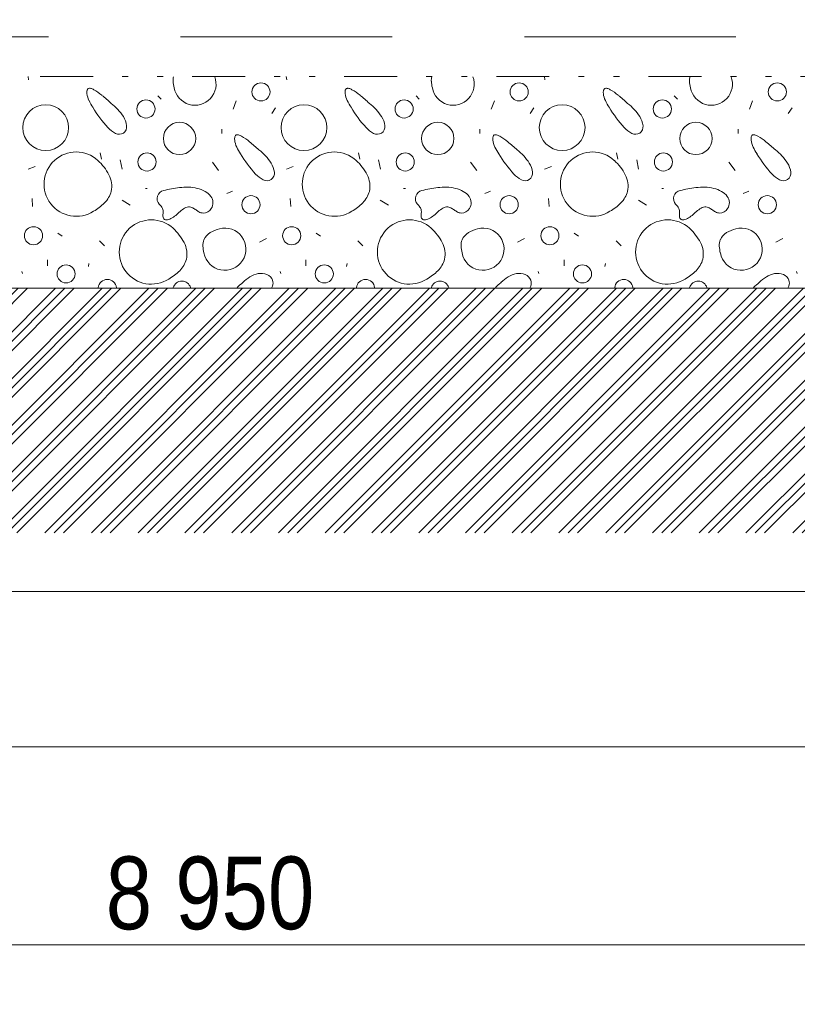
# Model space of a CAD drawing. Header units: millimetres. Extents: x -479461597 to -478645968, y -1101060132 to -1100898045.
# Tile 109 of 145: x -478964831 to -478961891, y -1101059430 to -1101055706. Entities that reach past the tile are written whole.
import ezdxf

# ---------------------------------------------------------------- set-up
doc = ezdxf.new("R2010")
doc.units = ezdxf.units.MM
doc.header["$MEASUREMENT"] = 0
for name, pattern in [('Wipeout_Contour', [1000, 0, -1000]), ('Čerchovaná se dvěma tečkami', [575, 200, -110, 22.5, -110, 22.5, -110]), ('Čárkovaná L', [1300, 800, -500])]:
    doc.linetypes.add(name, pattern=pattern)
doc.layers.add('Bourané_2D prvky - vyplně', color=7, linetype='Continuous')
doc.layers.add('Kóty - SP', color=7, linetype='Continuous')
for name, color, linetype, lineweight, true_color in [('Bourané_2D prvky - vyplně_Pero_č.__40', 7, 'Continuous', 13, 0xc9ca94), ('Bourané_Konstrukce - základy výkop_Pero_č.__109', 7, 'Continuous', 13, 0x6da3d7), ('Kóty - SP_Pero_č.__25', 7, 'Continuous', 13, 0x1a4f6e), ('Kóty - SP_Pero_č.__45', 7, 'Continuous', 13, 0x1a4f6e), ('Kóty - SP_Pero_č.__85', 7, 'Continuous', 13, 0x1a4f6e), ('Situace - terén HTU_Pero_č.__186', 7, 'Continuous', 20, 0x7b0011)]:
    doc.layers.add(name, color=color, linetype=linetype, lineweight=lineweight, true_color=true_color)
doc.layers.add('Konstrukce - základy podsyp_Pero_č.__96', color=124, linetype='Continuous', lineweight=13)
doc.styles.add('GENERATED_STYLE_5', font='txt')
doc.dimstyles.new('GENERATED_STYLE__1', dxfattribs={"dimtxt": 275, "dimasz": 228, "dimexe": 0.18, "dimexo": 400, "dimgap": 0.09, "dimtad": 1, "dimtih": 1, "dimtoh": 1, "dimdec": 0, "dimzin": 0, "dimdsep": 46, "dimtxsty": 'GENERATED_STYLE_5', "dimblk": 'ARROWHEAD_6', "dimblk1": 'ARROWHEAD_6', "dimblk2": 'ARROWHEAD_6', "dimcen": 0.09, "dimclrd": 256, "dimclre": 256, "dimclrt": 256, "dimazin": 0, "dimtfac": 1, "dimtdec": 4, "dimtmove": 0, "dimatfit": 3, "dimfxl": 1, "dimtolj": 1, "dimtzin": 0, "dimarcsym": 0})
doc.dimstyles.new('GENERATED_STYLE__5', dxfattribs={"dimtxt": 275, "dimasz": 228, "dimexe": 0.18, "dimexo": 0.0625, "dimgap": 0.09, "dimtad": 1, "dimtih": 1, "dimtoh": 1, "dimdec": 0, "dimzin": 0, "dimdsep": 46, "dimtxsty": 'GENERATED_STYLE_5', "dimblk": 'ARROWHEAD_6', "dimblk1": 'ARROWHEAD_6', "dimblk2": 'ARROWHEAD_6', "dimcen": 0.09, "dimclrd": 256, "dimclre": 256, "dimclrt": 256, "dimazin": 0, "dimtfac": 1, "dimtdec": 4, "dimtmove": 0, "dimatfit": 3, "dimfxl": 1, "dimtolj": 1, "dimtzin": 0, "dimarcsym": 0})

# ---------------------------------------------------------------- blocks, each defined once
blk = doc.blocks.new('*X114', base_point=(-479016584.6, -1101055471.5))
at = {"layer": 'Bourané_2D prvky - vyplně_Pero_č.__40', "color": 9, "linetype": 'Continuous', "lineweight": 13, "true_color": 0xc9ca94}
for p, q in [((-478964797.9, -1101055933.3), (-478964799.3, -1101055921.5)), ((-478963821.5, -1101055933.3), (-478963823, -1101055921.5)), ((-478962845.2, -1101055933.3), (-478962846.7, -1101055921.5)), ((-478964308.6, -1101055994.2), (-478964296.8, -1101056006)), ((-478964012.6, -1101056013.1), (-478964024.4, -1101056043.9)), ((-478963332.3, -1101055994.2), (-478963320.5, -1101056006)), ((-478963036.2, -1101056013.1), (-478963048.1, -1101056043.9)), ((-478962356, -1101055994.2), (-478962344.1, -1101056006)), ((-478962059.9, -1101056013.1), (-478962071.8, -1101056043.9)), ((-478963877.5, -1101056060.5), (-478963863.3, -1101056039.2)), ((-478962901.2, -1101056060.5), (-478962887, -1101056039.2)), ((-478961924.9, -1101056060.5), (-478961910.7, -1101056039.2)), ((-478964067, -1101056119.7), (-478964067, -1101056136.3)), ((-478963090.7, -1101056119.7), (-478963090.7, -1101056136.3)), ((-478962114.4, -1101056119.7), (-478962114.4, -1101056136.3)), ((-478964526.5, -1101056209.7), (-478964521.8, -1101056233.4)), ((-478963550.2, -1101056209.7), (-478963545.5, -1101056233.4)), ((-478962573.9, -1101056209.7), (-478962569.2, -1101056233.4)), ((-478964450.7, -1101056235.8), (-478964443.6, -1101056271.3)), ((-478964078.9, -1101056276), (-478964102.6, -1101056245.2)), ((-478963474.4, -1101056235.8), (-478963467.3, -1101056271.3)), ((-478963102.6, -1101056276), (-478963126.2, -1101056245.2)), ((-478962498.1, -1101056235.8), (-478962491, -1101056271.3)), ((-478962126.2, -1101056276), (-478962149.9, -1101056245.2)), ((-478964772.9, -1101056261.8), (-478964798.9, -1101056271.3)), ((-478963796.6, -1101056261.8), (-478963822.6, -1101056271.3)), ((-478962820.2, -1101056261.8), (-478962846.3, -1101056271.3)), ((-478964356, -1101056344.7), (-478964348.9, -1101056344.7)), ((-478964048.1, -1101056363.7), (-478964026.8, -1101056354.2)), ((-478963379.7, -1101056344.7), (-478963372.6, -1101056344.7)), ((-478963071.8, -1101056363.7), (-478963050.4, -1101056354.2)), ((-478962403.4, -1101056344.7), (-478962396.3, -1101056344.7)), ((-478962095.4, -1101056363.7), (-478962074.1, -1101056354.2)), ((-478964784.5, -1101056382.3), (-478964782.1, -1101056413.1)), ((-478964443.9, -1101056389.1), (-478964413.1, -1101056408)), ((-478963808.2, -1101056382.3), (-478963805.8, -1101056413.1)), ((-478963467.6, -1101056389.1), (-478963436.8, -1101056408)), ((-478962831.9, -1101056382.3), (-478962829.5, -1101056413.1)), ((-478962491.3, -1101056389.1), (-478962460.5, -1101056408)), ((-478964686.9, -1101056513.4), (-478964670.2, -1101056524.1)), ((-478964528.9, -1101056542.8), (-478964510, -1101056561.7)), ((-478963898.5, -1101056533.7), (-478963924.5, -1101056547.9)), ((-478963710.6, -1101056513.4), (-478963693.9, -1101056524.1)), ((-478963552.6, -1101056542.8), (-478963533.6, -1101056561.7)), ((-478962922.1, -1101056533.7), (-478962948.2, -1101056547.9)), ((-478962734.3, -1101056513.4), (-478962717.5, -1101056524.1)), ((-478962576.3, -1101056542.8), (-478962557.3, -1101056561.7)), ((-478961945.8, -1101056533.7), (-478961971.9, -1101056547.9)), ((-478964725.5, -1101056637.5), (-478964725.5, -1101056613.8)), ((-478963749.2, -1101056637.5), (-478963749.2, -1101056613.8)), ((-478962772.9, -1101056637.5), (-478962772.9, -1101056613.8)), ((-478964571.5, -1101056639.9), (-478964569.2, -1101056628.1)), ((-478963595.2, -1101056639.9), (-478963592.9, -1101056628.1)), ((-478962618.9, -1101056639.9), (-478962616.5, -1101056628.1)), ((-478964820.2, -1101056666), (-478964822.6, -1101056658.9)), ((-478963843.9, -1101056666), (-478963846.3, -1101056658.9)), ((-478962867.6, -1101056666), (-478962870, -1101056658.9)), ((-478961891.3, -1101056666), (-478961893.7, -1101056658.9))]:
    blk.add_line(p, q, dxfattribs=at)
for centre, radius in [((-478963918.9, -1101055979.2), 34.3), ((-478962942.5, -1101055979.2), 34.3), ((-478961966.2, -1101055979.2), 34.3), ((-478964353.8, -1101056043.7), 34.3), ((-478963377.5, -1101056043.7), 34.3), ((-478962401.2, -1101056043.7), 34.3), ((-478964732.7, -1101056114.2), 86.5), ((-478963756.3, -1101056114.2), 86.5), ((-478962780, -1101056114.2), 86.5), ((-478964226.7, -1101056155.2), 61.2), ((-478963250.3, -1101056155.2), 61.2), ((-478962274, -1101056155.2), 61.2), ((-478964349.7, -1101056244), 34.3), ((-478963373.3, -1101056244), 34.3), ((-478962397, -1101056244), 34.3), ((-478963956.7, -1101056405.7), 34.3), ((-478962980.3, -1101056405.7), 34.3), ((-478962004, -1101056405.7), 34.3), ((-478964778.9, -1101056523.1), 34.3), ((-478963802.6, -1101056523.1), 34.3), ((-478962826.3, -1101056523.1), 34.3), ((-478964655.7, -1101056667.4), 34.3), ((-478963679.4, -1101056667.4), 34.3), ((-478962703.1, -1101056667.4), 34.3)]:
    blk.add_circle(centre, radius, dxfattribs=at)
for centre, radius, start, end in [((-478964190.6, -1101055935.3), 60.4, 166.8265, 183.2347), ((-478964111.1, -1101055930.8), 140, 183.2095, 193.7302), ((-478964168.5, -1101055949.6), 79.9, 190.4282, 20.57), ((-478963214.3, -1101055935.3), 60.4, 166.8265, 183.2347), ((-478963134.8, -1101055930.8), 140, 183.2095, 193.7302), ((-478963192.2, -1101055949.6), 79.9, 190.4282, 20.57), ((-478962238, -1101055935.3), 60.4, 166.8265, 183.2347), ((-478962158.5, -1101055930.8), 140, 183.2095, 193.7302), ((-478962215.9, -1101055949.6), 79.9, 190.4282, 20.57), ((-478964542, -1101055981), 35.1, 166.9916, 187.7906), ((-478964497.2, -1101055976.7), 80.1, 186.4296, 206.157), ((-478964564.1, -1101055976.1), 12.4, 144.5812, 165.7924), ((-478964567.7, -1101055973.7), 8.15, 116.4425, 143.7464), ((-478964567.2, -1101055975.3), 9.77, 91.5878, 115.1953), ((-478964566.9, -1101055983.4), 17.9, 76.2622, 91.634), ((-478964574.5, -1101056011.8), 47.3, 60.0923, 75.5611), ((-478964652.1, -1101056147.8), 203.9, 49.777, 60.2392), ((-478963565.7, -1101055981), 35.1, 166.9916, 187.7906), ((-478963520.9, -1101055976.7), 80.1, 186.4296, 206.157), ((-478963587.8, -1101055976.1), 12.4, 144.5812, 165.7924), ((-478963591.4, -1101055973.7), 8.15, 116.4425, 143.7464), ((-478963590.8, -1101055975.3), 9.77, 91.5878, 115.1953), ((-478963590.6, -1101055983.4), 17.9, 76.2622, 91.634), ((-478963598.2, -1101056011.8), 47.3, 60.0923, 75.5611), ((-478963675.8, -1101056147.8), 203.9, 49.777, 60.2392), ((-478962589.4, -1101055981), 35.1, 166.9916, 187.7906), ((-478962544.6, -1101055976.7), 80.1, 186.4296, 206.157), ((-478962611.5, -1101055976.1), 12.4, 144.5812, 165.7924), ((-478962615.1, -1101055973.7), 8.15, 116.4425, 143.7464), ((-478962614.5, -1101055975.3), 9.77, 91.5878, 115.1953), ((-478962614.3, -1101055983.4), 17.9, 76.2622, 91.634), ((-478962621.8, -1101056011.8), 47.3, 60.0923, 75.5611), ((-478962699.5, -1101056147.8), 203.9, 49.777, 60.2392), ((-478964362.8, -1101055910), 230.1, 206.3304, 213.6244), ((-478965107.7, -1101056713.5), 930.2, 47.9748, 50.8493), ((-478964626.2, -1101056198), 225.2, 33.8343, 51.1866), ((-478963386.5, -1101055910), 230.1, 206.3304, 213.6244), ((-478964131.4, -1101056713.5), 930.2, 47.9748, 50.8493), ((-478963649.8, -1101056198), 225.2, 33.8343, 51.1866), ((-478962410.2, -1101055910), 230.1, 206.3304, 213.6244), ((-478963155.1, -1101056713.5), 930.2, 47.9748, 50.8493), ((-478962673.5, -1101056198), 225.2, 33.8343, 51.1866), ((-478964166, -1101055809.4), 450.4, 210.4057, 222.5965), ((-478963189.6, -1101055809.4), 450.4, 210.4057, 222.5965), ((-478962213.3, -1101055809.4), 450.4, 210.4057, 222.5965), ((-478964506.1, -1101056116), 79.8, 6.3813, 32.9796), ((-478963529.7, -1101056116), 79.8, 6.3813, 32.9796), ((-478962553.4, -1101056116), 79.8, 6.3813, 32.9796), ((-478964424.1, -1101056047.4), 99.3, 222.3712, 243.0633), ((-478964454.8, -1101056108.2), 31.2, 242.6052, 300.2402), ((-478964456.5, -1101056110.7), 30, 305.4921, 6.9034), ((-478963447.8, -1101056047.4), 99.3, 222.3712, 243.0633), ((-478963478.5, -1101056108.2), 31.2, 242.6052, 300.2402), ((-478963480.2, -1101056110.7), 30, 305.4921, 6.9034), ((-478962471.5, -1101056047.4), 99.3, 222.3712, 243.0633), ((-478962502.2, -1101056108.2), 31.2, 242.6052, 300.2402), ((-478962503.9, -1101056110.7), 30, 305.4921, 6.9034), ((-478963983.4, -1101056156.5), 35.1, 166.9916, 187.7906), ((-478963938.6, -1101056152.3), 80.1, 186.4296, 206.157), ((-478964005.5, -1101056151.7), 12.4, 144.5812, 165.7924), ((-478964009.1, -1101056149.3), 8.15, 116.4425, 143.7464), ((-478964008.5, -1101056150.8), 9.77, 91.5878, 115.1953), ((-478964008.3, -1101056158.9), 17.9, 76.2622, 91.634), ((-478964015.9, -1101056187.3), 47.3, 60.0923, 75.5611), ((-478964093.5, -1101056323.4), 203.9, 49.777, 60.2392), ((-478964549.1, -1101056889), 930.2, 47.9748, 50.8493), ((-478963007.1, -1101056156.5), 35.1, 166.9916, 187.7906), ((-478962962.3, -1101056152.3), 80.1, 186.4296, 206.157), ((-478963029.2, -1101056151.7), 12.4, 144.5812, 165.7924), ((-478963032.8, -1101056149.3), 8.15, 116.4425, 143.7464), ((-478963032.2, -1101056150.8), 9.77, 91.5878, 115.1953), ((-478963032, -1101056158.9), 17.9, 76.2622, 91.634), ((-478963039.5, -1101056187.3), 47.3, 60.0923, 75.5611), ((-478963117.2, -1101056323.4), 203.9, 49.777, 60.2392), ((-478963572.8, -1101056889), 930.2, 47.9748, 50.8493), ((-478962030.7, -1101056156.5), 35.1, 166.9916, 187.7906), ((-478961985.9, -1101056152.3), 80.1, 186.4296, 206.157), ((-478962052.9, -1101056151.7), 12.4, 144.5812, 165.7924), ((-478962056.4, -1101056149.3), 8.15, 116.4425, 143.7464), ((-478962055.9, -1101056150.8), 9.77, 91.5878, 115.1953), ((-478962055.7, -1101056158.9), 17.9, 76.2622, 91.634), ((-478962063.2, -1101056187.3), 47.3, 60.0923, 75.5611), ((-478962140.8, -1101056323.4), 203.9, 49.777, 60.2392), ((-478962596.5, -1101056889), 930.2, 47.9748, 50.8493), ((-478964617.5, -1101056328), 121.6, 47.4454, 302.6151), ((-478963804.2, -1101056085.5), 230.1, 206.3304, 213.6244), ((-478964067.5, -1101056373.5), 225.2, 33.8343, 51.1866), ((-478963641.2, -1101056328), 121.6, 47.4454, 302.6151), ((-478962827.9, -1101056085.5), 230.1, 206.3304, 213.6244), ((-478963091.2, -1101056373.5), 225.2, 33.8343, 51.1866), ((-478962664.9, -1101056328), 121.6, 47.4454, 302.6151), ((-478961851.5, -1101056085.5), 230.1, 206.3304, 213.6244), ((-478962114.9, -1101056373.5), 225.2, 33.8343, 51.1866), ((-478964671.7, -1101056386), 201, 27.7394, 47.2569), ((-478963607.3, -1101055985), 450.4, 210.4057, 222.5965), ((-478963947.4, -1101056291.6), 79.8, 6.3813, 32.9796), ((-478963695.3, -1101056386), 201, 27.7394, 47.2569), ((-478962631, -1101055985), 450.4, 210.4057, 222.5965), ((-478962971.1, -1101056291.6), 79.8, 6.3813, 32.9796), ((-478962719, -1101056386), 201, 27.7394, 47.2569), ((-478961654.7, -1101055985), 450.4, 210.4057, 222.5965), ((-478961994.8, -1101056291.6), 79.8, 6.3813, 32.9796), ((-478963897.9, -1101056286.3), 30, 305.4921, 6.9034), ((-478962921.6, -1101056286.3), 30, 305.4921, 6.9034), ((-478961945.3, -1101056286.3), 30, 305.4921, 6.9034), ((-478964575.6, -1101056335.7), 92.5, 347.7666, 27.8507), ((-478963865.5, -1101056222.9), 99.3, 222.3712, 243.0633), ((-478963896.2, -1101056283.8), 31.2, 242.6052, 300.2402), ((-478963599.3, -1101056335.7), 92.5, 347.7666, 27.8507), ((-478962889.2, -1101056222.9), 99.3, 222.3712, 243.0633), ((-478962919.9, -1101056283.8), 31.2, 242.6052, 300.2402), ((-478962622.9, -1101056335.7), 92.5, 347.7666, 27.8507), ((-478961912.9, -1101056222.9), 99.3, 222.3712, 243.0633), ((-478961943.5, -1101056283.8), 31.2, 242.6052, 300.2402), ((-478964578.2, -1101056330.4), 96.3, 314.7779, 344.9961), ((-478964279.9, -1101056382.8), 31.5, 102.3324, 221.6658), ((-478964171.7, -1101056814.8), 476.8, 96.6259, 103.9434), ((-478964200.3, -1101056520.3), 181.1, 76.9848, 98.4191), ((-478964188.7, -1101056459.4), 119.2, 60.5831, 75.8236), ((-478964163.3, -1101056417), 69.8, 37.6475, 61.5974), ((-478963601.9, -1101056330.4), 96.3, 314.7779, 344.9961), ((-478963303.6, -1101056382.8), 31.5, 102.3324, 221.6658), ((-478963195.4, -1101056814.8), 476.8, 96.6259, 103.9434), ((-478963223.9, -1101056520.3), 181.1, 76.9848, 98.4191), ((-478963212.4, -1101056459.4), 119.2, 60.5831, 75.8236), ((-478963187, -1101056417), 69.8, 37.6475, 61.5974), ((-478962625.6, -1101056330.4), 96.3, 314.7779, 344.9961), ((-478962327.3, -1101056382.8), 31.5, 102.3324, 221.6658), ((-478962219.1, -1101056814.8), 476.8, 96.6259, 103.9434), ((-478962247.6, -1101056520.3), 181.1, 76.9848, 98.4191), ((-478962236, -1101056459.4), 119.2, 60.5831, 75.8236), ((-478962210.7, -1101056417), 69.8, 37.6475, 61.5974), ((-478964140.7, -1101056398.2), 40.4, 327.0376, 36.1209), ((-478963164.4, -1101056398.2), 40.4, 327.0376, 36.1209), ((-478962188, -1101056398.2), 40.4, 327.0376, 36.1209), ((-478964651.4, -1101056256.8), 200.1, 299.8029, 314.8134), ((-478964369.8, -1101056470.2), 93.8, 36.3442, 45.0506), ((-478964318.3, -1101056432.1), 29.8, 9.2485, 36.0448), ((-478964340.3, -1101056432.6), 51.7, 352.8034, 5.8388), ((-478964121.1, -1101056550), 157.3, 125.1766, 133.3696), ((-478964188.6, -1101056453.4), 39.5, 96.3875, 125.8548), ((-478964191.2, -1101056445.6), 31.5, 62.2902, 93.1672), ((-478964220, -1101056498.6), 91.8, 52.6959, 61.7729), ((-478964102.4, -1101056343.4), 102.9, 232.9934, 240.456), ((-478964135.8, -1101056401.9), 35.6, 240.8322, 267.0065), ((-478964137.4, -1101056401.6), 35.8, 269.5174, 328.7918), ((-478963675.1, -1101056256.8), 200.1, 299.8029, 314.8134), ((-478963393.4, -1101056470.2), 93.8, 36.3442, 45.0506), ((-478963341.9, -1101056432.1), 29.8, 9.2485, 36.0448), ((-478963364, -1101056432.6), 51.7, 352.8034, 5.8388), ((-478963144.8, -1101056550), 157.3, 125.1766, 133.3696), ((-478963212.3, -1101056453.4), 39.5, 96.3875, 125.8548), ((-478963214.9, -1101056445.6), 31.5, 62.2902, 93.1672), ((-478963243.7, -1101056498.6), 91.8, 52.6959, 61.7729), ((-478963126.1, -1101056343.4), 102.9, 232.9934, 240.456), ((-478963159.5, -1101056401.9), 35.6, 240.8322, 267.0065), ((-478963161.1, -1101056401.6), 35.8, 269.5174, 328.7918), ((-478962698.8, -1101056256.8), 200.1, 299.8029, 314.8134), ((-478962417.1, -1101056470.2), 93.8, 36.3442, 45.0506), ((-478962365.6, -1101056432.1), 29.8, 9.2485, 36.0448), ((-478962387.6, -1101056432.6), 51.7, 352.8034, 5.8388), ((-478962168.5, -1101056550), 157.3, 125.1766, 133.3696), ((-478962235.9, -1101056453.4), 39.5, 96.3875, 125.8548), ((-478962238.6, -1101056445.6), 31.5, 62.2902, 93.1672), ((-478962267.3, -1101056498.6), 91.8, 52.6959, 61.7729), ((-478962149.8, -1101056343.4), 102.9, 232.9934, 240.456), ((-478962183.2, -1101056401.9), 35.6, 240.8322, 267.0065), ((-478962184.8, -1101056401.6), 35.8, 269.5174, 328.7918), ((-478964333.2, -1101056584.6), 121.6, 47.4454, 302.6151), ((-478964244.4, -1101056445.2), 45.1, 172.1101, 189.0874), ((-478964274, -1101056449.7), 15.1, 189.971, 219.9454), ((-478964277.6, -1101056452.2), 10.8, 222.4728, 257.5463), ((-478964276.3, -1101056444.5), 18.5, 258.5237, 281.5295), ((-478964280.2, -1101056422.9), 40.5, 280.7953, 293.5363), ((-478964319.1, -1101056344.4), 128.1, 295.4669, 314.5735), ((-478963356.9, -1101056584.6), 121.6, 47.4454, 302.6151), ((-478963268, -1101056445.2), 45.1, 172.1101, 189.0874), ((-478963297.7, -1101056449.7), 15.1, 189.971, 219.9454), ((-478963301.3, -1101056452.2), 10.8, 222.4728, 257.5463), ((-478963299.9, -1101056444.5), 18.5, 258.5237, 281.5295), ((-478963303.8, -1101056422.9), 40.5, 280.7953, 293.5363), ((-478963342.7, -1101056344.4), 128.1, 295.4669, 314.5735), ((-478962380.6, -1101056584.6), 121.6, 47.4454, 302.6151), ((-478962291.7, -1101056445.2), 45.1, 172.1101, 189.0874), ((-478962321.3, -1101056449.7), 15.1, 189.971, 219.9454), ((-478962325, -1101056452.2), 10.8, 222.4728, 257.5463), ((-478962323.6, -1101056444.5), 18.5, 258.5237, 281.5295), ((-478962327.5, -1101056422.9), 40.5, 280.7953, 293.5363), ((-478962366.4, -1101056344.4), 128.1, 295.4669, 314.5735), ((-478964387.4, -1101056642.7), 201, 27.7394, 47.2569), ((-478964055.8, -1101056573.9), 79.9, 190.4282, 104.6294), ((-478964038.7, -1101056631.9), 140.5, 105.3821, 120.9077), ((-478963411.1, -1101056642.7), 201, 27.7394, 47.2569), ((-478963079.5, -1101056573.9), 79.9, 190.4282, 104.6294), ((-478963062.4, -1101056631.9), 140.5, 105.3821, 120.9077), ((-478962434.8, -1101056642.7), 201, 27.7394, 47.2569), ((-478962103.2, -1101056573.9), 79.9, 190.4282, 104.6294), ((-478962086.1, -1101056631.9), 140.5, 105.3821, 120.9077), ((-478964077.9, -1101056559.5), 60.4, 159.3574, 183.2347), ((-478964081.2, -1101056561.2), 57.9, 120.7918, 156.6671), ((-478963101.6, -1101056559.5), 60.4, 159.3574, 183.2347), ((-478963104.9, -1101056561.2), 57.9, 120.7918, 156.6671), ((-478962125.3, -1101056559.5), 60.4, 159.3574, 183.2347), ((-478962128.6, -1101056561.2), 57.9, 120.7918, 156.6671), ((-478964291.3, -1101056592.3), 92.5, 347.7666, 27.8507), ((-478963998.4, -1101056555.1), 140, 183.2095, 193.7302), ((-478963315, -1101056592.3), 92.5, 347.7666, 27.8507), ((-478963022.1, -1101056555.1), 140, 183.2095, 193.7302), ((-478962338.7, -1101056592.3), 92.5, 347.7666, 27.8507), ((-478962045.8, -1101056555.1), 140, 183.2095, 193.7302), ((-478964294, -1101056587), 96.3, 314.7779, 344.9961), ((-478963317.6, -1101056587), 96.3, 314.7779, 344.9961), ((-478962341.3, -1101056587), 96.3, 314.7779, 344.9961), ((-478964367.2, -1101056513.4), 200.1, 299.8029, 314.8134), ((-478963390.9, -1101056513.4), 200.1, 299.8029, 314.8134), ((-478962414.5, -1101056513.4), 200.1, 299.8029, 314.8134), ((-478964499.6, -1101056722.4), 34.3, 4.7894, 175.2184), ((-478964217.9, -1101056729.3), 34.3, 16.6752, 163.3327), ((-478963848, -1101056852.7), 207.1, 122.8427, 132.3696), ((-478963913.4, -1101056751.3), 86.5, 100.496, 122.8825), ((-478963918.1, -1101056725.7), 60.4, 68.6646, 100.5486), ((-478963909.3, -1101056703.5), 36.5, 19.3509, 68.7902), ((-478963909.4, -1101056702.2), 36.2, 341.8983, 17.4009), ((-478963523.3, -1101056722.4), 34.3, 4.9015, 175.1063), ((-478963241.6, -1101056729.3), 34.3, 16.7918, 163.216), ((-478962871.7, -1101056852.7), 207.1, 122.8427, 132.3696), ((-478962937, -1101056751.3), 86.5, 100.496, 122.8825), ((-478962941.7, -1101056725.7), 60.4, 68.6646, 100.5486), ((-478962933, -1101056703.5), 36.5, 19.3509, 68.7902), ((-478962933.1, -1101056702.2), 36.2, 341.8983, 17.4009), ((-478962547, -1101056722.4), 34.3, 5.0137, 174.9942), ((-478962265.3, -1101056729.3), 34.3, 16.9086, 163.0993), ((-478961895.4, -1101056852.7), 207.1, 122.8427, 132.3696), ((-478961960.7, -1101056751.3), 86.5, 100.496, 122.8825), ((-478961965.4, -1101056725.7), 60.4, 68.6646, 100.5486), ((-478961956.6, -1101056703.5), 36.5, 19.3509, 68.7902), ((-478961956.8, -1101056702.2), 36.2, 341.8983, 17.4009), ((-478963821.1, -1101056898.8), 259.5, 129.9016, 136.2845), ((-478963940.1, -1101056691.2), 68.8, 335.7507, 341.1053), ((-478962844.7, -1101056898.8), 259.5, 129.9016, 136.264), ((-478962963.8, -1101056691.2), 68.8, 335.8118, 341.1053), ((-478961868.4, -1101056898.8), 259.5, 129.9016, 136.2436), ((-478961987.5, -1101056691.2), 68.8, 335.8729, 341.1053)]:
    blk.add_arc(centre, radius, start, end, dxfattribs=at)
blk = doc.blocks.new('výplň_3_4', base_point=(-479016584.6, -1101055471.5))
at = {"color": 254, "linetype": 'Wipeout_Contour', "lineweight": 0, "ltscale": 8405097351.731508}
blk.add_wipeout([(-479029177.2, -1101056721.4), (-478991622, -1101056721.4), (-478955191.5, -1101056718.9), (-478954585.1, -1101056621.5), (-478954235.1, -1101056271.5), (-478954235.1, -1101055921.5), (-479029177.2, -1101055921.5)], dxfattribs=at).dxf.layer = 'Bourané_2D prvky - vyplně'
at = {"layer": 'Bourané_2D prvky - vyplně_Pero_č.__40', "color": 9, "linetype": 'Continuous', "lineweight": 13, "true_color": 0xc9ca94}
blk.add_blockref('*X114', (-479016584.6, -1101055471.5), dxfattribs=at)
blk = doc.blocks.new('*D148', base_point=(-479016584.6, -1101055471.5))
at = {"layer": 'Kóty - SP_Pero_č.__45', "color": 146, "linetype": 'Continuous', "lineweight": 13, "true_color": 0x1a4f6e}
for p, q in [((-479029125.5, -1101058336.4), (-479029365.5, -1101058576.4)), ((-478952255.1, -1101058576.4), (-478952015.1, -1101058336.4))]:
    blk.add_line(p, q, dxfattribs=at)
at = {"layer": 'Kóty - SP_Pero_č.__85', "color": 146, "linetype": 'Continuous', "lineweight": 13, "true_color": 0x1a4f6e}
for p, q in [((-478952135.1, -1101058681.4), (-478952135.1, -1101058056.4)), ((-479029245.5, -1101058856.4), (-479029245.5, -1101058231.4)), ((-479029425.5, -1101058456.4), (-479029245.5, -1101058456.4)), ((-479029245.5, -1101058456.4), (-478952135.1, -1101058456.4)), ((-478952135.1, -1101058456.4), (-478951955.1, -1101058456.4))]:
    blk.add_line(p, q, dxfattribs=at)
at = {"layer": 'Kóty - SP_Pero_č.__25', "color": 146, "lineweight": 13, "true_color": 0x1a4f6e, "insert": (-478991174.3, -1101058401.4), "char_height": 275, "attachment_point": 7, "style": 'GENERATED_STYLE_5'}
blk.add_mtext('\\A1;{\\pql;\\fArial Narrow|b0|i0|c238|p34;77\xa0110}', dxfattribs=at)
blk = doc.blocks.new('ARROWHEAD_6')
at = {"color": 0, "linetype": 'Continuous', "lineweight": 0}
for p, q in [((-0.5, -0.5), (0.5, 0.5)), ((0, 0), (-1, 0))]:
    blk.add_line(p, q, dxfattribs=at)
blk = doc.blocks.new('*D150', base_point=(-479016584.6, -1101055471.5))
at = {"layer": 'Kóty - SP_Pero_č.__45', "color": 146, "linetype": 'Continuous', "lineweight": 13, "true_color": 0x1a4f6e}
for p, q in [((-479027965.3, -1101057749), (-479028205.3, -1101057989)), ((-478991639.8, -1101057749), (-478991879.8, -1101057989))]:
    blk.add_line(p, q, dxfattribs=at)
at = {"layer": 'Kóty - SP_Pero_č.__85', "color": 146, "linetype": 'Continuous', "lineweight": 13, "true_color": 0x1a4f6e}
for p, q in [((-478991759.8, -1101058094), (-478991759.8, -1101057469)), ((-479028085.3, -1101057869), (-478991759.8, -1101057869)), ((-478991759.8, -1101057869), (-478955435.1, -1101057869))]:
    blk.add_line(p, q, dxfattribs=at)
at = {"layer": 'Kóty - SP_Pero_č.__25', "color": 146, "lineweight": 13, "true_color": 0x1a4f6e, "insert": (-479010406.6, -1101057814), "char_height": 275, "attachment_point": 7, "style": 'GENERATED_STYLE_5'}
blk.add_mtext('\\A1;{\\pql;\\fArial Narrow|b0|i0|c238|p34;36\xa0326}', dxfattribs=at)
blk = doc.blocks.new('*D151', base_point=(-479016584.6, -1101055471.5))
at = {"layer": 'Kóty - SP_Pero_č.__45', "color": 146, "linetype": 'Continuous', "lineweight": 13, "true_color": 0x1a4f6e}
for p, q in [((-478991639.8, -1101057749), (-478991879.8, -1101057989)), ((-478955315.1, -1101057749), (-478955555.1, -1101057989))]:
    blk.add_line(p, q, dxfattribs=at)
at = {"layer": 'Kóty - SP_Pero_č.__85', "color": 146, "linetype": 'Continuous', "lineweight": 13, "true_color": 0x1a4f6e}
blk.add_line((-478991759.8, -1101057869), (-478955435.1, -1101057869), dxfattribs=at)
at = {"layer": 'Kóty - SP_Pero_č.__25', "color": 146, "lineweight": 13, "true_color": 0x1a4f6e, "insert": (-478974081.4, -1101057814), "char_height": 275, "attachment_point": 7, "style": 'GENERATED_STYLE_5'}
blk.add_mtext('\\A1;{\\pql;\\fArial Narrow|b0|i0|c238|p34;36\xa0325}', dxfattribs=at)
blk = doc.blocks.new('*D152', base_point=(-479016584.6, -1101055471.5))
at = {"layer": 'Kóty - SP_Pero_č.__45', "color": 146, "linetype": 'Continuous', "lineweight": 13, "true_color": 0x1a4f6e}
for p, q in [((-478955315.1, -1101057749), (-478955555.1, -1101057989)), ((-478952255.1, -1101057989), (-478952015.1, -1101057749))]:
    blk.add_line(p, q, dxfattribs=at)
at = {"layer": 'Kóty - SP_Pero_č.__85', "color": 146, "linetype": 'Continuous', "lineweight": 13, "true_color": 0x1a4f6e}
for p, q in [((-478955435.1, -1101058094), (-478955435.1, -1101057469)), ((-478952135.1, -1101058094), (-478952135.1, -1101057469)), ((-478991759.8, -1101057869), (-478955435.1, -1101057869)), ((-478955435.1, -1101057869), (-478952135.1, -1101057869)), ((-478952135.1, -1101057869), (-478951955.1, -1101057869))]:
    blk.add_line(p, q, dxfattribs=at)
at = {"layer": 'Kóty - SP_Pero_č.__25', "color": 146, "lineweight": 13, "true_color": 0x1a4f6e, "insert": (-478954181.1, -1101057814), "char_height": 275, "attachment_point": 7, "style": 'GENERATED_STYLE_5'}
blk.add_mtext('\\A1;{\\pql;\\fArial Narrow|b0|i0|c238|p34;3\xa0300}', dxfattribs=at)
blk = doc.blocks.new('*D169', base_point=(-479016584.6, -1101055471.5))
at = {"layer": 'Kóty - SP_Pero_č.__45', "color": 146, "linetype": 'Continuous', "lineweight": 13, "true_color": 0x1a4f6e}
for p, q in [((-478968464.6, -1101059084.7), (-478968704.6, -1101059324.7)), ((-478959754.6, -1101059324.7), (-478959514.6, -1101059084.7))]:
    blk.add_line(p, q, dxfattribs=at)
at = {"layer": 'Kóty - SP_Pero_č.__85', "color": 146, "linetype": 'Continuous', "lineweight": 13, "true_color": 0x1a4f6e}
for p, q in [((-478968584.6, -1101059429.7), (-478968584.6, -1101058979.7)), ((-478959634.6, -1101059429.7), (-478959634.6, -1101058979.7)), ((-478968584.6, -1101059204.7), (-478959634.6, -1101059204.7)), ((-478959634.6, -1101059204.7), (-478959454.6, -1101059204.7))]:
    blk.add_line(p, q, dxfattribs=at)
at = {"layer": 'Kóty - SP_Pero_č.__25', "color": 146, "lineweight": 13, "true_color": 0x1a4f6e, "insert": (-478964505.6, -1101059149.7), "char_height": 275, "attachment_point": 7, "style": 'GENERATED_STYLE_5'}
blk.add_mtext('\\A1;{\\pql;\\fArial Narrow|b0|i0|c238|p34;8\xa0950}', dxfattribs=at)

msp = doc.modelspace()

# ---------------------------------------------------------------- block references
at = {"layer": 'Bourané_2D prvky - vyplně_Pero_č.__40', "color": 9, "linetype": 'Continuous', "lineweight": 13, "true_color": 0xc9ca94}
msp.add_blockref('výplň_3_4', (-479016584.6, -1101055471.5), dxfattribs=at)

# ---------------------------------------------------------------- dimensions: what is measured, and where the dimension line sits
at = {"layer": 'Kóty - SP', "color": 146, "linetype": 'Continuous', "lineweight": 13, "true_color": 0x1a4f6e}
dim = msp.add_linear_dim(base=(-478959634.6, -1101059204.7), p1=(-478968584.6, -1101059204.7), p2=(-478959634.6, -1101059204.7), dimstyle='GENERATED_STYLE__5', dxfattribs=at)
dim.commit()
dim.dimension.update_dxf_attribs({"geometry": '*D169', "text_midpoint": (-478964033.2, -1101059012.2), "dimtype": 160})

# ---------------------------------------------------------------- next in the draw order: wipeouts: each hides what was drawn before it
at = {"color": 254, "linetype": 'Wipeout_Contour', "lineweight": 0, "ltscale": 26416046955.85198}
msp.add_wipeout([(-479029245.6, -1101056721.4), (-479028326.9, -1101056724.1), (-479028232.2, -1101057068.5), (-479028085.4, -1101057068.5), (-479027937.9, -1101057068.5), (-479027843.6, -1101056725.6), (-478992001.4, -1101056723.5), (-478991905.9, -1101057071), (-478991608, -1101057071), (-478991512.4, -1101056723.4), (-478955677.4, -1101056721.4), (-478955582.7, -1101057071.5), (-478955424.3, -1101057071.5), (-478955288.5, -1101057071.5), (-478955190.8, -1101056714.9), (-478952675.9, -1101056637.8), (-478952135.1, -1101056621.5), (-478952135.1, -1101055771.5), (-478951119.9, -1101054324.9), (-478943743.3, -1101054992.4), (-478943743.5, -1101057647.8), (-479029245.7, -1101057641.8)], dxfattribs=at).dxf.layer = 'Bourané_2D prvky - vyplně'

# ---------------------------------------------------------------- next in the draw order: hatches: boundary and pattern name
at = {"layer": 'Bourané_2D prvky - vyplně_Pero_č.__40', "linetype": 'Continuous', "lineweight": 13, "true_color": 0xc9ca94}
h = msp.add_hatch(dxfattribs=at)
h.set_pattern_fill('Zemina___původní_0004', color=9, style=0, pattern_type=2)
h.set_pattern_definition([(45, (-479016584.6, -1101055471.49), (-88.38835, 88.38835), []), (45, (-479016602.28, -1101055453.82), (-88.38835, 88.38835), []), (45, (-479016619.95, -1101055436.14), (-88.38835, 88.38835), [])])
h.paths.add_polyline_path([(-479029245.6, -1101056721.4), (-479028326.9, -1101056724.1), (-479028232.2, -1101057068.5), (-479028085.4, -1101057068.5), (-479027937.9, -1101057068.5), (-479027843.6, -1101056725.6), (-478992001.4, -1101056723.5), (-478991905.9, -1101057071), (-478991608, -1101057071), (-478991512.4, -1101056723.4), (-478955677.4, -1101056721.4), (-478955582.7, -1101057071.5), (-478955424.3, -1101057071.5), (-478955288.5, -1101057071.5), (-478955190.8, -1101056714.9), (-478952675.9, -1101056637.8), (-478952135.1, -1101056621.5), (-478952135.1, -1101055771.5), (-478951119.9, -1101054324.9), (-478943743.3, -1101054992.4), (-478943743.5, -1101057647.8), (-479029245.7, -1101057641.8)])

# ---------------------------------------------------------------- next in the draw order: linework, layer by layer
at = {"layer": 'Bourané_Konstrukce - základy výkop_Pero_č.__109', "color": 153, "linetype": 'Continuous', "lineweight": 13, "true_color": 0x6da3d7}
msp.add_line((-478955677.4, -1101056721.4), (-479029245.6, -1101056721.4), dxfattribs=at)
at = {"layer": 'Konstrukce - základy podsyp_Pero_č.__96', "color": 124, "linetype": 'Čerchovaná se dvěma tečkami', "lineweight": 13}
msp.add_line((-479029153.6, -1101055921.5), (-478954203.1, -1101055921.5), dxfattribs=at)
at = {"layer": 'Situace - terén HTU_Pero_č.__186', "color": 246, "linetype": 'Čárkovaná L', "lineweight": 20, "true_color": 0x7b0011}
msp.add_line((-479029222.6, -1101055771.5), (-478952135.1, -1101055771.5), dxfattribs=at)

# ---------------------------------------------------------------- next in the draw order: dimensions: what is measured, and where the dimension line sits
at = {"layer": 'Kóty - SP', "color": 146, "linetype": 'Continuous', "lineweight": 13, "true_color": 0x1a4f6e}
for base, p1, p2, picture, middle in [((-478952135.1, -1101058456.4), (-479029245.5, -1101058760.3), (-478952135.1, -1101055771.5), '*D148', (-478990597.1, -1101058263.9)), ((-478952135.1, -1101057869), (-478955435.1, -1101057180), (-478952135.1, -1101055771.5), '*D152', (-478953708.7, -1101057676.5)), ((-478991759.7659, -1101057869.0395), (-479028085.3466, -1101057179.9707), (-478991759.7659, -1101057181.8158), '*D150', (-479009829.3808, -1101057676.5395)), ((-478955435.1, -1101057869), (-478991759.8, -1101057181.8), (-478955435.1, -1101057180), '*D151', (-478973504.3, -1101057676.5))]:
    dim = msp.add_linear_dim(base=base, p1=p1, p2=p2, dimstyle='GENERATED_STYLE__1', dxfattribs=at)
    dim.commit()
    dim.dimension.update_dxf_attribs({"geometry": picture, "text_midpoint": middle, "dimtype": 160})

doc.saveas('drawing.dxf')
